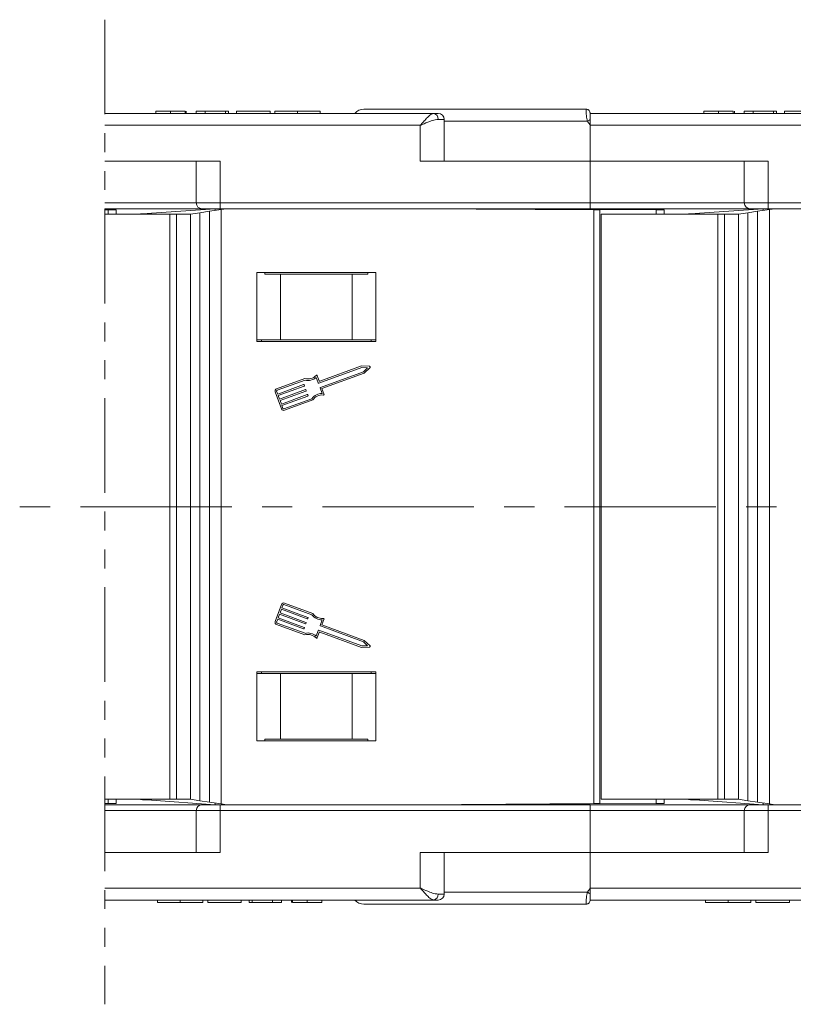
# Model space of a CAD drawing. Header units: millimetres. Extents: x 2548 to 3470, y -441 to 211.
# Tile 15 of 49: x 3147 to 3212, y -288 to -206. Entities that reach past the tile are written whole.
import ezdxf

# ---------------------------------------------------------------- set-up
doc = ezdxf.new("R2010")
doc.units = ezdxf.units.MM
doc.linetypes.add('CENTERX2', pattern=[20.32, 12.7, -2.54, 2.54, -2.54])
doc.linetypes.add('PHANTOM2', pattern=[31.75, 15.875, -3.175, 3.175, -3.175, 3.175, -3.175])

msp = doc.modelspace()

# ---------------------------------------------------------------- linework, layer by layer
at = {"color": 3, "linetype": 'PHANTOM2', "lineweight": 9, "ltscale": 0.5}
msp.add_line((3154.073, -205.808), (3154.069, -288.422), dxfattribs=at)
at = {"color": 7, "linetype": 'Continuous', "lineweight": 15}
for p, q in [((3154.073, -213.671), (3181.674, -213.671)), ((3158.35, -213.471), (3158.35, -213.671)), ((3159.585, -213.471), (3159.585, -213.671)), ((3160.827, -213.471), (3160.827, -213.671)), ((3160.914, -213.471), (3160.914, -213.671)), ((3161.734, -213.471), (3161.734, -213.671)), ((3162.504, -213.471), (3161.734, -213.471)), ((3162.504, -213.471), (3162.504, -213.671)), ((3164.196, -213.471), (3162.504, -213.471)), ((3164.196, -213.471), (3164.196, -213.671)), ((3164.452, -213.471), (3164.196, -213.471)), ((3164.452, -213.471), (3164.452, -213.671)), ((3165.119, -213.471), (3165.119, -213.671)), ((3167.94, -213.471), (3165.119, -213.471)), ((3167.94, -213.471), (3167.94, -213.671)), ((3168.35, -213.471), (3168.35, -213.671)), ((3170.253, -213.471), (3170.253, -213.671)), ((3172.145, -213.471), (3172.145, -213.671)), ((3175.824, -213.321), (3194.474, -213.321)), ((3181.674, -213.671), (3182.056, -213.671)), ((3194.474, -213.321), (3194.474, -213.321)), ((3194.824, -213.671), (3194.824, -214.196)), ((3194.824, -213.671), (3227.674, -213.671)), ((3204.35, -213.471), (3204.35, -213.671)), ((3205.585, -213.471), (3205.585, -213.671)), ((3206.827, -213.471), (3206.827, -213.671)), ((3206.914, -213.471), (3206.914, -213.671)), ((3207.734, -213.471), (3207.734, -213.671)), ((3208.504, -213.471), (3207.734, -213.471)), ((3208.504, -213.471), (3208.504, -213.671)), ((3210.196, -213.471), (3208.504, -213.471)), ((3210.196, -213.471), (3210.196, -213.671)), ((3210.452, -213.471), (3210.196, -213.471)), ((3210.452, -213.471), (3210.452, -213.671)), ((3211.119, -213.471), (3211.119, -213.671)), ((3213.94, -213.471), (3211.119, -213.471)), ((3180.556, -214.671), (3154.073, -214.671)), ((3180.556, -217.671), (3180.556, -214.671)), ((3182.047, -214.171), (3182.556, -214.171)), ((3182.556, -217.671), (3182.556, -214.171)), ((3194.589, -214.321), (3182.556, -214.321)), ((3194.824, -214.196), (3194.824, -214.671)), ((3226.556, -214.671), (3194.824, -214.671)), ((3194.824, -214.671), (3194.824, -217.671)), ((3163.745, -217.671), (3154.073, -217.671)), ((3161.745, -217.671), (3161.745, -221.171)), ((3163.745, -217.671), (3163.745, -221.171)), ((3180.556, -217.671), (3194.824, -217.671)), ((3194.824, -217.671), (3194.824, -221.171)), ((3209.745, -217.671), (3194.824, -217.671)), ((3207.745, -217.671), (3207.745, -221.171)), ((3209.745, -217.671), (3209.745, -221.171)), ((3154.073, -221.171), (3161.745, -221.171)), ((3161.745, -221.171), (3163.745, -221.171)), ((3163.745, -221.171), (3194.824, -221.171)), ((3163.745, -221.171), (3163.745, -221.671)), ((3194.824, -221.171), (3194.824, -221.671)), ((3194.824, -221.171), (3207.745, -221.171)), ((3207.745, -221.171), (3209.745, -221.171)), ((3209.745, -221.171), (3240.824, -221.171)), ((3209.745, -221.171), (3209.745, -221.671)), ((3162.208, -221.671), (3154.072, -221.671)), ((3154.364, -221.768), (3154.072, -221.766)), ((3154.072, -222.121), (3159.529, -222.121)), ((3154.364, -221.768), (3155.021, -221.771)), ((3154.364, -222.121), (3154.364, -221.768)), ((3155.021, -221.771), (3155.021, -222.121)), ((3156.781, -222.121), (3157.057, -222.102)), ((3157.226, -222.09), (3157.057, -222.102)), ((3157.057, -222.102), (3157.057, -222.121)), ((3157.997, -222.037), (3157.226, -222.09)), ((3157.226, -222.121), (3157.226, -222.09)), ((3163.324, -221.671), (3157.997, -222.037)), ((3157.997, -222.037), (3157.997, -222.121)), ((3159.529, -222.121), (3159.529, -271.221)), ((3159.529, -222.121), (3160.09, -222.121)), ((3160.09, -222.121), (3160.09, -271.221)), ((3160.09, -222.121), (3161.258, -222.121)), ((3161.258, -222.121), (3162.046, -222.005)), ((3161.258, -222.121), (3161.258, -271.221)), ((3162.046, -222.005), (3162.868, -221.885)), ((3162.046, -222.005), (3162.046, -271.337)), ((3163.745, -221.671), (3162.245, -221.671)), ((3162.868, -221.885), (3163.852, -221.74)), ((3162.868, -271.457), (3162.868, -221.885)), ((3163.324, -221.818), (3163.324, -221.671)), ((3194.824, -221.671), (3163.745, -221.671)), ((3164.324, -221.671), (3163.852, -221.74)), ((3163.852, -221.74), (3163.852, -271.602)), ((3194.822, -221.741), (3180.324, -221.671)), ((3195.113, -221.768), (3180.324, -221.671)), ((3200.364, -221.768), (3194.822, -221.741)), ((3194.822, -221.766), (3194.822, -221.741)), ((3208.208, -221.671), (3194.824, -221.671)), ((3195.113, -271.574), (3195.113, -221.768)), ((3195.113, -221.768), (3195.613, -221.771)), ((3195.613, -221.771), (3195.613, -271.571)), ((3195.728, -222.121), (3195.728, -271.221)), ((3195.728, -222.121), (3205.529, -222.121)), ((3200.364, -221.768), (3201.021, -221.771)), ((3200.364, -222.121), (3200.364, -221.768)), ((3201.021, -221.771), (3201.021, -222.121)), ((3202.781, -222.121), (3203.057, -222.102)), ((3203.226, -222.09), (3203.057, -222.102)), ((3203.057, -222.102), (3203.057, -222.121)), ((3203.997, -222.037), (3203.226, -222.09)), ((3203.226, -222.121), (3203.226, -222.09)), ((3209.324, -221.671), (3203.997, -222.037)), ((3203.997, -222.037), (3203.997, -222.121)), ((3205.529, -222.121), (3205.529, -271.221)), ((3205.529, -222.121), (3206.09, -222.121)), ((3206.09, -222.121), (3206.09, -271.221)), ((3206.09, -222.121), (3207.258, -222.121)), ((3207.258, -222.121), (3208.046, -222.005)), ((3207.258, -222.121), (3207.258, -271.221)), ((3208.046, -222.005), (3208.868, -221.885)), ((3208.046, -222.005), (3208.046, -271.337)), ((3209.745, -221.671), (3208.245, -221.671)), ((3208.868, -221.885), (3209.852, -221.74)), ((3208.868, -271.457), (3208.868, -221.885)), ((3209.324, -221.818), (3209.324, -221.671)), ((3240.824, -221.671), (3209.745, -221.671)), ((3210.324, -221.671), (3209.852, -221.74)), ((3209.852, -221.74), (3209.852, -271.602)), ((3176.824, -227.021), (3166.824, -227.021)), ((3166.824, -227.021), (3166.824, -232.821)), ((3167.491, -227.171), (3167.491, -227.021)), ((3168.824, -227.171), (3167.491, -227.171)), ((3168.824, -232.671), (3168.824, -227.171)), ((3174.824, -227.171), (3168.824, -227.171)), ((3174.824, -232.671), (3174.824, -227.171)), ((3176.158, -227.171), (3174.824, -227.171)), ((3176.158, -227.021), (3176.158, -227.171)), ((3176.824, -232.821), (3176.824, -227.021)), ((3168.824, -232.671), (3166.824, -232.671)), ((3166.824, -232.821), (3176.824, -232.821)), ((3167.224, -232.671), (3167.224, -232.821)), ((3174.824, -232.671), (3168.824, -232.671)), ((3176.824, -232.671), (3174.824, -232.671)), ((3176.424, -232.671), (3176.424, -232.821)), ((3175.647, -234.984), (3172.034, -236.303)), ((3175.628, -234.855), (3172.111, -236.14)), ((3172.166, -236.663), (3175.778, -235.343)), ((3176.293, -234.889), (3175.628, -234.855)), ((3176.136, -235.009), (3175.647, -234.984)), ((3175.778, -235.343), (3176.136, -235.009)), ((3175.847, -235.454), (3176.333, -234.999)), ((3170.87, -235.913), (3168.492, -236.782)), ((3170.877, -236.047), (3168.536, -236.902)), ((3171.994, -236.284), (3171.824, -235.821)), ((3172.07, -236.121), (3171.911, -235.687)), ((3172.3, -236.75), (3175.847, -235.454)), ((3168.378, -237.028), (3168.904, -238.467)), ((3168.498, -236.984), (3168.586, -237.224)), ((3168.586, -237.224), (3170.759, -236.43)), ((3170.803, -236.55), (3168.629, -237.344)), ((3168.739, -237.643), (3170.913, -236.849)), ((3170.956, -236.969), (3168.783, -237.763)), ((3170.8, -236.449), (3170.822, -236.509)), ((3170.953, -236.868), (3170.975, -236.928)), ((3172.316, -237.168), (3172.147, -236.704)), ((3172.469, -237.214), (3172.3, -236.75)), ((3168.629, -237.344), (3168.739, -237.643)), ((3168.783, -237.763), (3168.892, -238.063)), ((3168.892, -238.063), (3171.066, -237.269)), ((3171.11, -237.389), (3168.936, -238.183)), ((3169.106, -238.461), (3171.446, -237.606)), ((3169.15, -238.581), (3171.528, -237.712)), ((3171.107, -237.288), (3171.129, -237.348)), ((3168.936, -238.183), (3169.024, -238.423)), ((3168.904, -254.875), (3168.378, -256.314)), ((3169.024, -254.919), (3168.936, -255.159)), ((3168.936, -255.159), (3171.11, -255.953)), ((3171.446, -255.736), (3169.106, -254.881)), ((3171.528, -255.63), (3169.15, -254.761)), ((3168.739, -255.698), (3168.629, -255.998)), ((3168.629, -255.998), (3170.803, -256.792)), ((3170.913, -256.493), (3168.739, -255.698)), ((3168.892, -255.279), (3168.783, -255.578)), ((3168.783, -255.578), (3170.956, -256.373)), ((3171.066, -256.073), (3168.892, -255.279)), ((3171.129, -255.994), (3171.107, -256.054)), ((3168.492, -256.56), (3170.87, -257.429)), ((3168.586, -256.118), (3168.498, -256.358)), ((3168.536, -256.44), (3170.877, -257.295)), ((3170.759, -256.912), (3168.586, -256.118)), ((3170.822, -256.833), (3170.8, -256.893)), ((3170.975, -256.414), (3170.953, -256.474)), ((3172.147, -256.638), (3172.316, -256.174)), ((3175.778, -257.998), (3172.166, -256.679)), ((3172.3, -256.592), (3172.469, -256.128)), ((3175.847, -257.887), (3172.3, -256.592)), ((3171.824, -257.521), (3171.994, -257.057)), ((3171.911, -257.655), (3172.07, -257.221)), ((3172.034, -257.038), (3175.647, -258.358)), ((3172.111, -257.202), (3175.628, -258.487)), ((3175.628, -258.487), (3176.293, -258.453)), ((3175.647, -258.358), (3176.136, -258.333)), ((3176.136, -258.333), (3175.778, -257.998)), ((3176.333, -258.342), (3175.847, -257.887)), ((3176.824, -260.521), (3166.824, -260.521)), ((3166.824, -260.521), (3166.824, -266.321)), ((3168.824, -260.671), (3166.824, -260.671)), ((3167.224, -260.521), (3167.224, -260.671)), ((3168.824, -260.671), (3168.824, -266.171)), ((3174.824, -260.671), (3168.824, -260.671)), ((3174.824, -260.671), (3174.824, -266.171)), ((3176.824, -260.671), (3174.824, -260.671)), ((3176.424, -260.521), (3176.424, -260.671)), ((3176.824, -266.321), (3176.824, -260.521)), ((3166.824, -266.321), (3176.824, -266.321)), ((3167.491, -266.171), (3167.491, -266.321)), ((3168.824, -266.171), (3167.491, -266.171)), ((3174.824, -266.171), (3168.824, -266.171)), ((3176.158, -266.171), (3174.824, -266.171)), ((3176.158, -266.321), (3176.158, -266.171)), ((3159.529, -271.221), (3154.07, -271.221)), ((3154.07, -271.576), (3154.364, -271.574)), ((3162.208, -271.671), (3154.07, -271.671)), ((3154.364, -271.574), (3154.364, -271.221)), ((3155.021, -271.571), (3154.364, -271.574)), ((3155.021, -271.221), (3155.021, -271.571)), ((3157.057, -271.24), (3156.781, -271.221)), ((3157.057, -271.221), (3157.057, -271.24)), ((3157.057, -271.24), (3157.226, -271.252)), ((3157.226, -271.252), (3157.226, -271.221)), ((3157.226, -271.252), (3157.997, -271.305)), ((3157.997, -271.221), (3157.997, -271.305)), ((3157.997, -271.305), (3163.324, -271.671)), ((3160.09, -271.221), (3159.529, -271.221)), ((3161.258, -271.221), (3160.09, -271.221)), ((3162.046, -271.337), (3161.258, -271.221)), ((3162.868, -271.457), (3162.046, -271.337)), ((3163.745, -271.671), (3162.245, -271.671)), ((3163.852, -271.602), (3162.868, -271.457)), ((3163.324, -271.671), (3163.324, -271.524)), ((3194.824, -271.671), (3163.745, -271.671)), ((3163.745, -272.171), (3163.745, -271.671)), ((3163.852, -271.602), (3164.324, -271.671)), ((3180.324, -271.671), (3195.113, -271.574)), ((3180.324, -271.671), (3194.822, -271.601)), ((3194.822, -271.601), (3200.364, -271.574)), ((3194.822, -271.601), (3194.822, -271.576)), ((3194.824, -272.171), (3194.824, -271.671)), ((3208.208, -271.671), (3194.824, -271.671)), ((3195.613, -271.571), (3195.113, -271.574)), ((3205.529, -271.221), (3195.728, -271.221)), ((3200.364, -271.574), (3200.364, -271.221)), ((3201.021, -271.571), (3200.364, -271.574)), ((3201.021, -271.221), (3201.021, -271.571)), ((3203.057, -271.24), (3202.781, -271.221)), ((3203.057, -271.221), (3203.057, -271.24)), ((3203.057, -271.24), (3203.226, -271.252)), ((3203.226, -271.252), (3203.226, -271.221)), ((3203.226, -271.252), (3203.997, -271.305)), ((3203.997, -271.221), (3203.997, -271.305)), ((3203.997, -271.305), (3209.324, -271.671)), ((3206.09, -271.221), (3205.529, -271.221)), ((3207.258, -271.221), (3206.09, -271.221)), ((3208.046, -271.337), (3207.258, -271.221)), ((3208.868, -271.457), (3208.046, -271.337)), ((3209.745, -271.671), (3208.245, -271.671)), ((3209.852, -271.602), (3208.868, -271.457)), ((3209.324, -271.671), (3209.324, -271.524)), ((3240.824, -271.671), (3209.745, -271.671)), ((3209.745, -272.171), (3209.745, -271.671)), ((3209.852, -271.602), (3210.324, -271.671)), ((3154.07, -272.171), (3161.745, -272.171)), ((3161.745, -272.171), (3161.745, -275.671)), ((3161.745, -272.171), (3163.745, -272.171)), ((3163.745, -272.171), (3194.824, -272.171)), ((3163.745, -275.671), (3163.745, -272.171)), ((3194.824, -275.671), (3194.824, -272.171)), ((3194.824, -272.171), (3207.745, -272.171)), ((3207.745, -272.171), (3207.745, -275.671)), ((3207.745, -272.171), (3209.745, -272.171)), ((3209.745, -272.171), (3240.824, -272.171)), ((3209.745, -275.671), (3209.745, -272.171)), ((3163.745, -275.671), (3154.069, -275.671)), ((3180.556, -275.671), (3180.556, -278.671)), ((3180.556, -275.671), (3194.824, -275.671)), ((3182.556, -279.171), (3182.556, -275.671)), ((3194.824, -278.671), (3194.824, -275.671)), ((3209.745, -275.671), (3194.824, -275.671)), ((3180.556, -278.671), (3154.069, -278.671)), ((3182.047, -279.171), (3182.556, -279.171)), ((3194.589, -279.021), (3182.556, -279.021)), ((3226.556, -278.671), (3194.824, -278.671)), ((3194.824, -279.146), (3194.824, -278.671)), ((3194.824, -279.671), (3194.824, -279.146)), ((3154.069, -279.671), (3181.674, -279.671)), ((3158.504, -279.871), (3158.504, -279.671)), ((3160.395, -279.871), (3160.395, -279.671)), ((3162.299, -279.871), (3162.299, -279.671)), ((3162.709, -279.871), (3162.709, -279.671)), ((3162.709, -279.871), (3165.529, -279.871)), ((3165.529, -279.871), (3165.529, -279.671)), ((3166.196, -279.871), (3166.196, -279.671)), ((3166.196, -279.871), (3166.452, -279.871)), ((3166.452, -279.871), (3166.452, -279.671)), ((3166.452, -279.871), (3168.145, -279.871)), ((3168.145, -279.871), (3168.145, -279.671)), ((3168.145, -279.871), (3168.914, -279.871)), ((3168.914, -279.871), (3168.914, -279.671)), ((3169.734, -279.871), (3169.734, -279.671)), ((3169.822, -279.871), (3169.822, -279.671)), ((3171.063, -279.871), (3171.063, -279.671)), ((3172.299, -279.871), (3172.299, -279.671)), ((3175.824, -280.021), (3194.474, -280.021)), ((3181.674, -279.671), (3182.056, -279.671)), ((3194.474, -280.021), (3194.474, -280.021)), ((3194.824, -279.671), (3227.674, -279.671)), ((3204.504, -279.871), (3204.504, -279.671)), ((3206.395, -279.871), (3206.395, -279.671)), ((3208.299, -279.871), (3208.299, -279.671)), ((3208.709, -279.871), (3208.709, -279.671)), ((3208.709, -279.871), (3211.529, -279.871)), ((3211.529, -279.871), (3211.529, -279.671))]:
    msp.add_line(p, q, dxfattribs=at)
at = {"color": 1, "linetype": 'CENTERX2', "lineweight": 13}
msp.add_line((3388.248, -246.671), (2837.587, -246.671), dxfattribs=at)
at = {"color": 7, "linetype": 'Continuous', "lineweight": 15}
for centre, radius, start, end in [((3175.824, -214.321), 1, 90, 139.4584), ((3181.6, -214.115), 0.451, 352.91865, 80.4798), ((3182.056, -214.171), 0.5, 0, 90), ((3194.474, -213.671), 0.35, 0.00166, 90.00559), ((3194.474, -213.671), 0.35, 0, 90), ((3215.93, -254.217), 45.245, 117.80537, 118.14247), ((3162.245, -221.171), 0.5, 180, 270), ((3208.245, -221.171), 0.5, 180, 270), ((3176.289, -234.953), 0.0638, 313.09192, 87.049), ((3171.128, -235), 0.949, 254.2528, 315.58546), ((3171.128, -235), 1.076, 256.51116, 310.30711), ((3171.851, -235.709), 0.0638, 20.07046, 135.58546), ((3172.1, -236.11), 0.0319, 200.07046, 290.07046), ((3168.558, -236.962), 0.192, 110.07046, 200.07046), ((3168.558, -236.962), 0.0638, 110.07046, 200.07046), ((3170.77, -236.46), 0.0319, 20.07046, 110.07046), ((3170.792, -236.52), 0.0319, 290.07046, 20.07046), ((3170.923, -236.879), 0.0319, 20.07046, 110.07046), ((3170.945, -236.939), 0.0319, 290.07046, 20.07046), ((3172.024, -236.274), 0.0319, 200.07046, 290.07046), ((3172.177, -236.693), 0.0319, 110.07046, 200.07046), ((3171.077, -237.299), 0.0319, 20.07046, 110.07046), ((3171.099, -237.359), 0.0319, 290.07046, 20.07046), ((3172.313, -238.244), 1.076, 89.8338, 143.62975), ((3172.313, -238.244), 0.949, 84.55545, 145.88812), ((3172.409, -237.236), 0.0638, 264.55545, 20.07046), ((3169.084, -238.401), 0.192, 200.07046, 290.07046), ((3169.084, -238.401), 0.0638, 200.07046, 290.07046), ((3169.084, -254.941), 0.192, 69.92954, 159.92954), ((3169.084, -254.941), 0.0638, 69.92954, 159.92954), ((3171.077, -256.043), 0.0319, 249.92954, 339.92954), ((3171.099, -255.983), 0.0319, 339.92954, 69.92954), ((3172.313, -255.098), 1.076, 216.37025, 270.1662), ((3172.313, -255.098), 0.949, 214.11188, 275.44455), ((3172.409, -256.106), 0.0638, 339.92954, 95.44455), ((3168.558, -256.38), 0.192, 159.92954, 249.92954), ((3168.558, -256.38), 0.0638, 159.92954, 249.92954), ((3170.77, -256.882), 0.0319, 249.92954, 339.92954), ((3170.792, -256.822), 0.0319, 339.92954, 69.92954), ((3170.923, -256.463), 0.0319, 249.92954, 339.92954), ((3170.945, -256.403), 0.0319, 339.92954, 69.92954), ((3172.177, -256.649), 0.0319, 159.92954, 249.92954), ((3171.128, -258.342), 0.949, 44.41454, 105.7472), ((3171.128, -258.342), 1.076, 49.69289, 103.48884), ((3171.851, -257.633), 0.0638, 224.41454, 339.92954), ((3172.024, -257.068), 0.0319, 69.92954, 159.92954), ((3172.1, -257.232), 0.0319, 69.92954, 159.92954), ((3176.289, -258.389), 0.0638, 272.951, 46.90808), ((3162.245, -272.171), 0.5, 90, 180), ((3208.245, -272.171), 0.5, 90, 180), ((3181.6, -279.226), 0.451, 279.5202, 7.08135), ((3182.056, -279.171), 0.5, 270, 0), ((3215.93, -239.124), 45.245, 241.85753, 242.19463), ((3175.824, -279.021), 1, 220.5416, 270), ((3194.474, -279.671), 0.35, 269.99441, 359.99834), ((3194.474, -279.671), 0.35, 270, 0)]:
    msp.add_arc(centre, radius, start, end, dxfattribs=at)
for points, knots in [([(3159.585, -213.471), (3159.39, -213.471), (3159.001, -213.471), (3158.557, -213.471), (3158.373, -213.471), (3158.358, -213.471), (3158.35, -213.471)], [0, 0, 0, 0, 0.280246, 0.558416, 0.778827, 1, 1, 1, 1]), ([(3160.827, -213.471), (3160.764, -213.471), (3160.638, -213.471), (3160.197, -213.471), (3159.817, -213.471), (3159.585, -213.471)], [0, 0, 0, 0, 0.280122, 0.560355, 1, 1, 1, 1]), ([(3170.253, -213.471), (3169.957, -213.471), (3169.366, -213.471), (3168.704, -213.471), (3168.388, -213.471), (3168.363, -213.471), (3168.35, -213.471)], [0, 0, 0, 0, 0.279942, 0.558704, 0.779045, 1, 1, 1, 1]), ([(3172.145, -213.471), (3172.125, -213.471), (3172.086, -213.471), (3171.62, -213.471), (3170.948, -213.471), (3170.485, -213.471), (3170.253, -213.471)], [0, 0, 0, 0, 0.280551, 0.559488, 0.779434, 1, 1, 1, 1]), ([(3181.674, -213.671), (3181.647, -213.674), (3181.591, -213.68), (3181.484, -213.733), (3181.356, -213.824), (3181.24, -213.928), (3181.083, -214.08), (3180.928, -214.246), (3180.762, -214.434), (3180.683, -214.525), (3180.638, -214.577), (3180.612, -214.607), (3180.589, -214.633), (3180.574, -214.65), (3180.566, -214.66), (3180.56, -214.666), (3180.558, -214.669), (3180.556, -214.671)], [0, 0, 0, 0, 0.101029, 0.204946, 0.337168, 0.474297, 0.5162, 0.743651, 0.85309, 0.914248, 0.93217, 0.960137, 0.976545, 0.986194, 0.994698, 0.995932, 1, 1, 1, 1]), ([(3194.589, -214.321), (3194.577, -214.284), (3194.542, -214.172), (3194.505, -213.961), (3194.48, -213.708), (3194.472, -213.486), (3194.472, -213.346), (3194.474, -213.329), (3194.474, -213.321)], [0, 0, 0, 0, 0.0736104, 0.2252813, 0.4127189, 0.6160541, 0.826783, 1, 1, 1, 1]), ([(3205.585, -213.471), (3205.39, -213.471), (3205.001, -213.471), (3204.557, -213.471), (3204.373, -213.471), (3204.358, -213.471), (3204.35, -213.471)], [0, 0, 0, 0, 0.280246, 0.558416, 0.778827, 1, 1, 1, 1]), ([(3206.827, -213.471), (3206.764, -213.471), (3206.638, -213.471), (3206.197, -213.471), (3205.817, -213.471), (3205.585, -213.471)], [0, 0, 0, 0, 0.280122, 0.560355, 1, 1, 1, 1]), ([(3180.556, -214.671), (3180.559, -214.67), (3180.57, -214.665), (3180.608, -214.648), (3180.653, -214.629), (3180.912, -214.517), (3181.308, -214.351), (3181.761, -214.196), (3181.968, -214.178), (3182.047, -214.171)], [0, 0, 0, 0, 0.005088, 0.020369, 0.070807, 0.089086, 0.500311, 0.809226, 1, 1, 1, 1]), ([(3194.824, -214.671), (3194.823, -214.67), (3194.754, -214.576), (3194.67, -214.463), (3194.601, -214.342), (3194.589, -214.321)], [0, 0, 0, 0, 0.012087, 0.82463, 1, 1, 1, 1]), ([(3180.556, -278.671), (3180.559, -278.672), (3180.57, -278.677), (3180.608, -278.693), (3180.653, -278.713), (3180.912, -278.824), (3181.308, -278.991), (3181.761, -279.146), (3181.968, -279.164), (3182.047, -279.171)], [0, 0, 0, 0, 0.0050875, 0.0203691, 0.0708073, 0.0890863, 0.5003107, 0.809226, 1, 1, 1, 1]), ([(3181.674, -279.671), (3181.647, -279.668), (3181.591, -279.662), (3181.484, -279.609), (3181.356, -279.518), (3181.24, -279.414), (3181.083, -279.261), (3180.928, -279.095), (3180.762, -278.908), (3180.683, -278.817), (3180.638, -278.765), (3180.612, -278.735), (3180.589, -278.708), (3180.574, -278.692), (3180.566, -278.682), (3180.56, -278.675), (3180.558, -278.673), (3180.556, -278.671)], [0, 0, 0, 0, 0.1010295, 0.2049461, 0.3371683, 0.4742971, 0.5161999, 0.7436507, 0.8530899, 0.914248, 0.9321698, 0.9601369, 0.976545, 0.9861936, 0.994698, 0.9959318, 1, 1, 1, 1]), ([(3194.589, -279.021), (3194.577, -279.058), (3194.542, -279.17), (3194.505, -279.38), (3194.48, -279.634), (3194.472, -279.856), (3194.472, -279.996), (3194.474, -280.013), (3194.474, -280.021)], [0, 0, 0, 0, 0.07361, 0.225281, 0.412719, 0.616054, 0.826783, 1, 1, 1, 1]), ([(3194.824, -278.671), (3194.823, -278.672), (3194.754, -278.765), (3194.67, -278.878), (3194.601, -278.999), (3194.589, -279.021)], [0, 0, 0, 0, 0.012087, 0.82463, 1, 1, 1, 1]), ([(3158.504, -279.871), (3158.523, -279.871), (3158.563, -279.871), (3159.029, -279.871), (3159.7, -279.871), (3160.163, -279.871), (3160.395, -279.871)], [0, 0, 0, 0, 0.280551, 0.559488, 0.779434, 1, 1, 1, 1]), ([(3160.395, -279.871), (3160.691, -279.871), (3161.282, -279.871), (3161.945, -279.871), (3162.26, -279.871), (3162.286, -279.871), (3162.299, -279.871)], [0, 0, 0, 0, 0.279942, 0.558704, 0.779045, 1, 1, 1, 1]), ([(3169.822, -279.871), (3169.885, -279.871), (3170.01, -279.871), (3170.451, -279.871), (3170.831, -279.871), (3171.063, -279.871)], [0, 0, 0, 0, 0.2801216, 0.5603549, 1, 1, 1, 1]), ([(3171.063, -279.871), (3171.258, -279.871), (3171.647, -279.871), (3172.092, -279.871), (3172.275, -279.871), (3172.291, -279.871), (3172.299, -279.871)], [0, 0, 0, 0, 0.280246, 0.558416, 0.778827, 1, 1, 1, 1]), ([(3204.504, -279.871), (3204.523, -279.871), (3204.563, -279.871), (3205.029, -279.871), (3205.7, -279.871), (3206.163, -279.871), (3206.395, -279.871)], [0, 0, 0, 0, 0.280551, 0.559488, 0.779434, 1, 1, 1, 1]), ([(3206.395, -279.871), (3206.691, -279.871), (3207.282, -279.871), (3207.945, -279.871), (3208.26, -279.871), (3208.286, -279.871), (3208.299, -279.871)], [0, 0, 0, 0, 0.279942, 0.558704, 0.779045, 1, 1, 1, 1])]:
    msp.add_open_spline(points, degree=3, knots=knots, dxfattribs=at)

doc.saveas('drawing.dxf')
